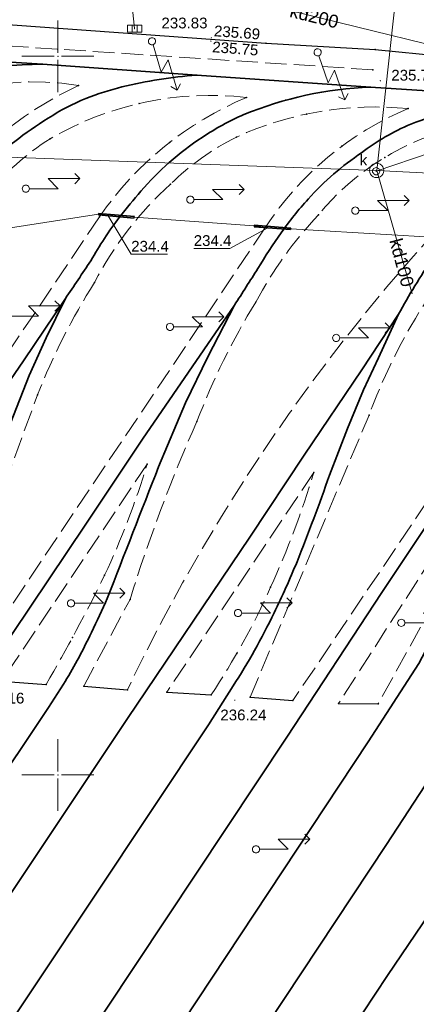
# Model space of a CAD drawing. Header units: metres. Extents: x 6603648 to 6604252, y 5739748 to 5740166.
# Tile 96 of 114: x 6604047 to 6604075, y 5739984 to 5740053. Entities that reach past the tile are written whole.
import ezdxf
from ezdxf.enums import TextEntityAlignment as Align

# ---------------------------------------------------------------- set-up
doc = ezdxf.new("R2010")
doc.units = ezdxf.units.M
doc.header["$PDSIZE"] = 0.75
doc.linetypes.add('ARK_LIN', pattern=[50, 50, 0])
doc.linetypes.add('PRZER3-1', pattern=[2, 1.5, -0.5])
doc.layers.get('0').update_dxf_attribs({"linetype": 'CONTINUOUS'})
for name, color, linetype, lineweight, true_color in [('GSLKOU', 7, 'CONTINUOUS', 18, 0x0a0909), ('GSLKRW', 7, 'CONTINUOUS', 25, 0x0a0909), ('GSLTTR', 7, 'CONTINUOUS', 35, 0x0a0909), ('GSPPRB', 7, 'CONTINUOUS', 18, 0x0a0909), ('GSPWPS', 7, 'CONTINUOUS', 13, 0x0a0909), ('GSPWPS_O', 7, 'CONTINUOUS', 13, 0x0a0909), ('GULENN', 1, 'CONTINUOUS', 18, 0xff0000), ('GULEOR', 1, 'CONTINUOUS', 35, 0xff0000), ('GULKDP', 7, 'CONTINUOUS', 18, 0x803300), ('GULKDP_O', 7, 'CONTINUOUS', 18, 0x803300), ('GUPISL', 7, 'CONTINUOUS', 18, 0x0a0909), ('GUPKKS', 7, 'CONTINUOUS', 18, 0x0a0909), ('GUPKSD', 7, 'CONTINUOUS', 18, 0x803300), ('GUPKWZ', 7, 'CONTINUOUS', 18, 0x0a0909), ('GUPKWZ_O', 7, 'CONTINUOUS', 18, 0x0a0909)]:
    doc.layers.add(name, color=color, linetype=linetype, lineweight=lineweight, true_color=true_color)
for name, color, linetype, true_color in [('GUPESH', 1, 'CONTINUOUS', 0xff0000), ('GUPESH_O', 1, 'CONTINUOUS', 0xff0000), ('GUPKSH', 7, 'CONTINUOUS', 0x803300), ('GUPKSH_O', 7, 'CONTINUOUS', 0x803300)]:
    doc.layers.add(name, color=color, linetype=linetype, true_color=true_color)
doc.layers.add('PKT_ARK', color=7, linetype='ARK_LIN', lineweight=18)
doc.styles.add('Arial', font='arial.ttf')

# ---------------------------------------------------------------- blocks, each defined once
blk = doc.blocks.new('GSPPRB0')
at = {"color": 0, "lineweight": 18}
blk.add_lwpolyline([(-0.007955, 0.0225), (0.007955, 0.0225), (0.0225, 0.007955), (0.0225, -0.007955), (0.007955, -0.0225), (-0.007955, -0.0225), (-0.0225, -0.007955), (-0.0225, 0.007955)], close=True, dxfattribs=at)
blk = doc.blocks.new('GSPWPS1')
blk.add_hatch(color=0).paths.add_polyline_path([(0, 0.045), (-0.011647, 0.043467), (-0.0225, 0.038971), (-0.03182, 0.03182), (-0.038971, 0.0225), (-0.043467, 0.011647), (-0.045, 0), (-0.043467, -0.011647), (-0.038971, -0.0225), (-0.03182, -0.03182), (-0.0225, -0.038971), (-0.011647, -0.043467), (0, -0.045), (0.011647, -0.043467), (0.0225, -0.038971), (0.03182, -0.03182), (0.038971, -0.0225), (0.043467, -0.011647), (0.045, 0), (0.043467, 0.011647), (0.038971, 0.0225), (0.03182, 0.03182), (0.0225, 0.038971), (0.011647, 0.043467)])
blk = doc.blocks.new('GUPISL1_5')
at = {"color": 0}
for points in [[(0.25, 0), (2.25, 0), (1.55, 0.7), (3.75, 0.7)], [(3.396745, 1.05234), (3.75, 0.7), (3.396745, 0.34766)]]:
    blk.add_lwpolyline(points, dxfattribs=at)
blk.add_lwpolyline([(0.25, 0), (0.241481, -0.064705), (0.216506, -0.125), (0.176777, -0.176777), (0.125, -0.216506), (0.064705, -0.241481), (0, -0.25), (-0.064705, -0.241481), (-0.125, -0.216506), (-0.176777, -0.176777), (-0.216506, -0.125), (-0.241481, -0.064705), (-0.25, 0), (-0.241481, 0.064705), (-0.216506, 0.125), (-0.176777, 0.176777), (-0.125, 0.216506), (-0.064705, 0.241481), (0, 0.25), (0.064705, 0.241481), (0.125, 0.216506), (0.176777, 0.176777), (0.216506, 0.125), (0.241481, 0.064705)], close=True, dxfattribs=at)
blk = doc.blocks.new('GUPESH1')
blk.add_hatch(color=0).paths.add_polyline_path([(0, 0.045), (-0.011647, 0.043467), (-0.0225, 0.038971), (-0.03182, 0.03182), (-0.038971, 0.0225), (-0.043467, 0.011647), (-0.045, 0), (-0.043467, -0.011647), (-0.038971, -0.0225), (-0.03182, -0.03182), (-0.0225, -0.038971), (-0.011647, -0.043467), (0, -0.045), (0.011647, -0.043467), (0.0225, -0.038971), (0.03182, -0.03182), (0.038971, -0.0225), (0.043467, -0.011647), (0.045, 0), (0.043467, 0.011647), (0.038971, 0.0225), (0.03182, 0.03182), (0.0225, 0.038971), (0.011647, 0.043467)])
blk = doc.blocks.new('GUPKKS1')
at = {"color": 0}
blk.add_lwpolyline([(0.5, -0.25), (-0.5, -0.25), (-0.5, 0.25), (0.5, 0.25)], close=True, dxfattribs=at)
for points in [[(-0.175, -0.25), (-0.175, 0.25)], [(0.175, -0.25), (0.175, 0.25)]]:
    blk.add_lwpolyline(points, dxfattribs=at)
blk = doc.blocks.new('GUPKWZ1_1')
at = {"color": 0}
blk.add_lwpolyline([(0.25, 0), (0.241481, -0.064705), (0.216506, -0.125), (0.176777, -0.176777), (0.125, -0.216506), (0.064705, -0.241481), (0, -0.25), (-0.064705, -0.241481), (-0.125, -0.216506), (-0.176777, -0.176777), (-0.216506, -0.125), (-0.241481, -0.064705), (-0.25, 0), (-0.241481, 0.064705), (-0.216506, 0.125), (-0.176777, 0.176777), (-0.125, 0.216506), (-0.064705, 0.241481), (0, 0.25), (0.064705, 0.241481), (0.125, 0.216506), (0.176777, 0.176777), (0.216506, 0.125), (0.241481, 0.064705)], close=True, dxfattribs=at)
blk = doc.blocks.new('GUPKSD1_1')
at = {"color": 0}
blk.add_lwpolyline([(0.5, 0), (0.482963, -0.12941), (0.433013, -0.25), (0.353553, -0.353553), (0.25, -0.433013), (0.12941, -0.482963), (0, -0.5), (-0.12941, -0.482963), (-0.25, -0.433013), (-0.353553, -0.353553), (-0.433013, -0.25), (-0.482963, -0.12941), (-0.5, 0), (-0.482963, 0.12941), (-0.433013, 0.25), (-0.353553, 0.353553), (-0.25, 0.433013), (-0.12941, 0.482963), (0, 0.5), (0.12941, 0.482963), (0.25, 0.433013), (0.353553, 0.353553), (0.433013, 0.25), (0.482963, 0.12941)], close=True, dxfattribs=at)
blk = doc.blocks.new('GUPKSH1')
blk.add_hatch(color=0).paths.add_polyline_path([(0, 0.045), (-0.011647, 0.043467), (-0.0225, 0.038971), (-0.03182, 0.03182), (-0.038971, 0.0225), (-0.043467, 0.011647), (-0.045, 0), (-0.043467, -0.011647), (-0.038971, -0.0225), (-0.03182, -0.03182), (-0.0225, -0.038971), (-0.011647, -0.043467), (0, -0.045), (0.011647, -0.043467), (0.0225, -0.038971), (0.03182, -0.03182), (0.038971, -0.0225), (0.043467, -0.011647), (0.045, 0), (0.043467, 0.011647), (0.038971, 0.0225), (0.03182, 0.03182), (0.0225, 0.038971), (0.011647, 0.043467)])
blk = doc.blocks.new('ASS_SYM', base_point=(826.5, 303.25))
at = {"layer": 'PKT_ARK'}
for p, q in [((826.5, 303.5), (826.5, 305.75)), ((826.25, 303.25), (824, 303.25)), ((826.5, 303), (826.5, 300.75)), ((826.75, 303.25), (829, 303.25))]:
    blk.add_line(p, q, dxfattribs=at)
blk.add_point((826.5, 303.25), dxfattribs=at)
blk.add_point((826.5, 303.25), dxfattribs=at)

msp = doc.modelspace()

# ---------------------------------------------------------------- linework, layer by layer
at = {"layer": 'GSLKOU', "color": 18, "linetype": 'PRZER3-1', "lineweight": 18, "true_color": 0x0a0909}
for points in [[(6604071.893, 5740049.063), (6603929.911, 5740058.358)], [(6604052.9, 5740038.839), (6604031.784, 5740007.479)], [(6604064.447, 5740038.11), (6604043.391, 5740006.762)], [(6604086.892, 5740035.649), (6604066.338, 5740005.171)], [(6604044.205, 5740014.549), (6604048.587, 5740026.45)], [(6604063.363, 5740005.411), (6604071.641, 5740025.041)], [(6604056.206, 5740021.631), (6604046.076, 5740006.525)], [(6604067.79, 5740021.043), (6604057.564, 5740005.755)], [(6604079.338, 5740020.285), (6604069.523, 5740004.975)], [(6604051.795, 5740006.18), (6604055.014, 5740012.216)], [(6604075.218, 5740010.28), (6604072.274, 5740004.96)]]:
    msp.add_lwpolyline(points, dxfattribs=at)
for points in [[(6604051.427, 5740047.961, 0.261152), (6604034.979, 5740042.18)], [(6604051.427, 5740047.961, 0.135064), (6604041.012, 5740039.111)], [(6604063.126, 5740047.135, 0.162036), (6604049.461, 5740044.261)], [(6604063.126, 5740047.135, 0.144498), (6604052.9, 5740038.839)], [(6604074.354, 5740046.36, 0.132328), (6604062.421, 5740044.381)], [(6604074.354, 5740046.36, 0.150529), (6604064.447, 5740038.11)], [(6604068.121, 5740038.974, -0.167028), (6604078.04, 5740045.094)], [(6604045.028, 5740040.341, -0.081673), (6604049.461, 5740044.261)], [(6604057.826, 5740041.098, -0.07968), (6604062.421, 5740044.381)], [(6604080.429, 5740042.181, 0.085409), (6604054.83, 5740005.921)], [(6604052.551, 5740034.271, -0.088788), (6604057.826, 5740041.098)], [(6604063.761, 5740032.905, -0.064825), (6604068.121, 5740038.974)], [(6604071.641, 5740025.041, -0.073834), (6604077.363, 5740035.468)], [(6604048.587, 5740026.45, -0.047587), (6604052.551, 5740034.271)], [(6604059.667, 5740024.591, -0.045806), (6604063.761, 5740032.905)], [(6604055.014, 5740012.216, -0.028814), (6604059.667, 5740024.591)], [(6604056.206, 5740021.631, -0.035508), (6604053.25, 5740013.891)], [(6604067.79, 5740021.043, -0.034994), (6604064.789, 5740013.062)], [(6604053.25, 5740013.891, -0.01709), (6604049.172, 5740006.287)], [(6604064.789, 5740013.062, -0.040973), (6604060.659, 5740005.577)]]:
    msp.add_lwpolyline(points, format="xyb", dxfattribs=at)
at = {"layer": 'GSLKRW', "color": 18, "linetype": 'Continuous', "lineweight": 25, "true_color": 0x0a0909}
msp.add_lwpolyline([(6603888.801, 5740017.506), (6603885.242, 5740019.905, -0.218891), (6603885.821, 5740024.938), (6603888.034, 5740028.323), (6603906.03, 5740055.169), (6603908.072, 5740058.081), (6603912.794, 5740059.515), (6603917.178, 5740060.884), (6603953.638, 5740058.284), (6604021.892, 5740053.85), (6604045.218, 5740052.297), (6604064.461, 5740050.903), (6604072.071, 5740050.465), (6604076.781, 5740050.019), (6604079.816, 5740051.791), (6604113.94, 5740049.504), (6604137.646, 5740047.978), (6604149.589, 5740047.305)], format="xyb", dxfattribs=at)
for points in [[(6604046.076, 5740006.525), (6604049.172, 5740006.287)], [(6604051.795, 5740006.18), (6604054.83, 5740005.921)], [(6604057.564, 5740005.755), (6604060.659, 5740005.577)], [(6604063.363, 5740005.411), (6604066.338, 5740005.171)], [(6604069.523, 5740004.975), (6604072.274, 5740004.96)]]:
    msp.add_lwpolyline(points, dxfattribs=at)
at = {"layer": 'GSLTTR', "color": 18, "linetype": 'Continuous', "lineweight": 35, "true_color": 0x0a0909}
msp.add_lwpolyline([(6604037.573, 5740050.167), (6604048.92, 5740049.444), (6604059.65, 5740048.692), (6604071.729, 5740047.86), (6604083.207, 5740047.101), (6604095.449, 5740046.202), (6604106.259, 5740045.477), (6604116.367, 5740044.842), (6604127.74, 5740044.087), (6604140.825, 5740043.186)], dxfattribs=at)
for points in [[(6603930.3, 5739889.75), (6603975.754, 5739958.134), (6604009.346, 5740008.406), (6604016.521, 5740019.144), (6604020.679, 5740025.269), (6604027.863, 5740035.702, -0.024055), (6604029.884, 5740038.808, -0.027156), (6604032.159, 5740041.665, -0.038167), (6604034.604, 5740044.144, -0.042207), (6604037.718, 5740046.421, -0.044888), (6604040.675, 5740047.94, -0.03282), (6604043.302, 5740048.782, -0.061151), (6604048.92, 5740049.444)], [(6603942.04, 5739889.39), (6603984.117, 5739952.456), (6604020.794, 5740007.426), (6604027.312, 5740017.232), (6604031.618, 5740023.631), (6604034.243, 5740027.558), (6604040.429, 5740036.756, -0.028976), (6604042.663, 5740039.837, -0.030717), (6604044.59, 5740041.992, -0.02793), (6604047.001, 5740044.073, -0.02959), (6604049.326, 5740045.687, -0.047213), (6604051.944, 5740047.069, -0.028557), (6604054.452, 5740047.866, -0.039371), (6604059.65, 5740048.692)], [(6603953.04, 5739887.82), (6603992.506, 5739946.739), (6604032.816, 5740006.87), (6604041.632, 5740019.949), (6604045.123, 5740025.218), (6604047.595, 5740028.809), (6604050.518, 5740033.14, 0.001814), (6604052.285, 5740035.775, -0.033058), (6604054.289, 5740038.815, -0.019248), (6604055.774, 5740040.609, -0.035859), (6604057.743, 5740042.615, -0.034081), (6604060.032, 5740044.354, -0.045009), (6604062.928, 5740045.947, -0.087779), (6604071.729, 5740047.86)], [(6603964.72, 5739887.25), (6603966.609, 5739889.967), (6604001.038, 5739941.039), (6604044.26, 5740006.032), (6604051.889, 5740017.378), (6604055.89, 5740023.373), (6604062.281, 5740032.682, -0.002321), (6604063.911, 5740035.234, -0.024136), (6604065.532, 5740037.721, -0.03274), (6604067.407, 5740040.065, -0.031091), (6604069.191, 5740041.816, -0.024216), (6604071.113, 5740043.289, -0.059746), (6604074.535, 5740045.276, -0.029403), (6604077.425, 5740046.219, -0.047672), (6604083.207, 5740047.101)], [(6603976.59, 5739886.9), (6603978.848, 5739890.212), (6604009.392, 5739935.802), (6604054.833, 5740003.924), (6604063.339, 5740016.555), (6604067.132, 5740022.239), (6604071.127, 5740028.188), (6604073.684, 5740032.048, -0.022938), (6604076.054, 5740035.949, -0.033101), (6604078.084, 5740038.754, -0.033472), (6604080.075, 5740040.898, -0.043637), (6604082.71, 5740043.02, -0.057), (6604085.737, 5740044.68, -0.035366), (6604088.432, 5740045.499, -0.04795), (6604095.449, 5740046.202)], [(6603988.42, 5739886.55), (6603991.303, 5739890.865), (6604023.837, 5739939.292), (6604065.917, 5740002.624), (6604072.534, 5740012.685), (6604076.612, 5740018.821), (6604082.389, 5740027.166), (6604086.231, 5740032.934, -0.030294), (6604088.794, 5740036.545, -0.037312), (6604091.718, 5740039.765, -0.041144), (6604094.299, 5740041.943, -0.051603), (6604097.708, 5740043.908, -0.122064), (6604106.259, 5740045.477)], [(6603999.06, 5739884.56), (6604000.874, 5739887.149), (6604003.534, 5739890.922), (6604033.772, 5739936.159), (6604072.855, 5739995.164), (6604078.961, 5740004.529), (6604084.388, 5740012.651), (6604090.336, 5740021.395), (6604093.78, 5740026.499), (6604097.532, 5740031.903, -0.032857), (6604100.24, 5740035.912, -0.035525), (6604102.327, 5740038.371, -0.03355), (6604104.563, 5740040.372, -0.042497), (6604107.542, 5740042.337, -0.035941), (6604110.064, 5740043.501, -0.068269), (6604116.367, 5740044.842)], [(6603958.8, 5739887.37), (6603960.425, 5739889.951), (6603996.758, 5739943.954), (6604038.404, 5740006.399), (6604040.452, 5740009.505, 0.0137), (6604041.861, 5740012.114, 0.014031), (6604043.396, 5740015.426, 0.020846), (6604046.713, 5740024.479), (6604048, 5740027.786), (6604049.191, 5740030.422), (6604050.518, 5740033.14)], [(6603994.14, 5739886.13), (6603997.684, 5739890.914), (6604029.07, 5739938.047), (6604071.587, 5740002.296), (6604075.098, 5740007.755, 0.045916), (6604081.255, 5740022.341), (6604083.158, 5740026.83), (6604086.231, 5740032.934)], [(6603970.74, 5739887.08), (6603972.666, 5739890.134), (6604005.053, 5739938.378), (6604049.339, 5740004.697), (6604050.377, 5740006.308, 0.01378), (6604051.341, 5740007.959, 0.00775), (6604052.335, 5740009.923, 0.012401), (6604053.434, 5740012.287, -0.000983), (6604057, 5740021.44), (6604058.879, 5740025.9), (6604060.422, 5740029.095), (6604062.281, 5740032.682)], [(6603982.73, 5739886.97), (6603984.434, 5739889.683), (6604016.617, 5739937.575), (6604060.463, 5740003.482), (6604062.185, 5740006.207, 0.017576), (6604063.682, 5740008.664, 0.01147), (6604065.03, 5740011.276, 0.014895), (6604066.629, 5740014.829, 0.009222), (6604068.89, 5740020.862), (6604070.134, 5740024.116), (6604071.254, 5740026.802), (6604072.293, 5740029.012), (6604073.684, 5740032.048)], [(6604005.45, 5739884.82), (6604006.874, 5739886.945), (6604010.097, 5739891.21), (6604040.301, 5739936.711), (6604072.91, 5739986.043), (6604085.005, 5740003.884, 0.026806), (6604087.03, 5740006.956, 0.019655), (6604088.383, 5740009.511, -0.007442), (6604091.159, 5740017.57, -0.02376), (6604093.63, 5740024.159, -0.031122), (6604097.532, 5740031.903)]]:
    msp.add_lwpolyline(points, format="xyb", dxfattribs=at)
at = {"layer": 'GULENN', "color": 1, "linetype": 'Continuous', "lineweight": 18, "true_color": 0xff0000}
for points in [[(6604053.483, 5740038.909), (6604052.826, 5740039.017), (6604045.338, 5740037.857)], [(6604064.603, 5740038.069), (6604063.645, 5740038.194), (6604055.311, 5740038.797)], [(6604075.573, 5740037.433), (6604066.19, 5740037.995)]]:
    msp.add_lwpolyline(points, dxfattribs=at)
at = {"layer": 'GULEOR', "color": 1, "linetype": 'Continuous', "lineweight": 35, "true_color": 0xff0000}
for points in [[(6604055.316, 5740038.847), (6604052.831, 5740039.067)], [(6604052.822, 5740038.967), (6604055.307, 5740038.747)], [(6604063.641, 5740038.144), (6604066.186, 5740037.945)], [(6604066.194, 5740038.045), (6604063.649, 5740038.244)]]:
    msp.add_lwpolyline(points, dxfattribs=at)
at = {"layer": 'GULKDP', "color": 36, "linetype": 'Continuous', "lineweight": 18, "true_color": 0x803300}
for points in [[(6604160.923, 5740086.323), (6604126.045, 5740078.802), (6604075.213, 5740069.852), (6604072.17, 5740042.055)], [(6603814.503, 5740080.605), (6603831.14, 5740058.299), (6603847.297, 5740057.653), (6603906.434, 5740053.477), (6603924.358, 5740052.155), (6603924.389, 5740050.906), (6603924.358, 5740052.155), (6603949.317, 5740050.315), (6603975.452, 5740047.825), (6603995.199, 5740046.704), (6604006.685, 5740045.947), (6604029.331, 5740044.988), (6604042.021, 5740043.152), (6604072.17, 5740042.055)], [(6604055.328, 5740051.924), (6604055, 5740055.093)], [(6604076.633, 5740050.606), (6604059.028, 5740054.945)], [(6604074.643, 5740033.463), (6604072.17, 5740042.055)], [(6604072.17, 5740042.055), (6604097.612, 5740040.755), (6604120.231, 5740039.286), (6604131.243, 5740038.578), (6604143.402, 5740037.782), (6604157.906, 5740037.252), (6604190.309, 5740034.971)]]:
    msp.add_lwpolyline(points, dxfattribs=at)
at = {"layer": 'GUPESH_O', "color": 1, "linetype": 'Continuous', "lineweight": 13, "true_color": 0xff0000, "flags": 128}
for points in [[(6604053.483, 5740038.909), (6604055.095, 5740036.236), (6604057.615, 5740036.236)], [(6604064.603, 5740038.069), (6604061.967, 5740036.631), (6604059.447, 5740036.631)]]:
    msp.add_lwpolyline(points, dxfattribs=at)
at = {"layer": 'GUPKSH_O', "color": 36, "linetype": 'Continuous', "lineweight": 13, "true_color": 0x803300, "flags": 128}
msp.add_lwpolyline([(6604072.131, 5740042.005), (6604075.955, 5740043.3), (6604079.035, 5740043.3)], dxfattribs=at)

# ---------------------------------------------------------------- block references
at = {"layer": 'GSPPRB', "color": 18, "linetype": 'Continuous', "lineweight": 18, "true_color": 0x0a0909, "rotation": 90}
for p in [(6604064.461, 5740050.903), (6604072.071, 5740050.465), (6604048.92, 5740049.444), (6604059.65, 5740048.692), (6604071.893, 5740049.063), (6604051.427, 5740047.961), (6604056.496, 5740048.291), (6604054.452, 5740047.866), (6604071.729, 5740047.86), (6604051.944, 5740047.069), (6604055.653, 5740046.715), (6604063.126, 5740047.135), (6604065.821, 5740046.938), (6604062.928, 5740045.947), (6604067.29, 5740045.978), (6604074.354, 5740046.36), (6604049.326, 5740045.687), (6604074.535, 5740045.276), (6604049.461, 5740044.261), (6604057.767, 5740044.007), (6604060.032, 5740044.354), (6604062.421, 5740044.381), (6604069.755, 5740043.747), (6604071.113, 5740043.289), (6604057.743, 5740042.615), (6604072.742, 5740042.967), (6604069.191, 5740041.816), (6604057.826, 5740041.098), (6604055.774, 5740040.609), (6604067.407, 5740040.065), (6604052.826, 5740039.017), (6604052.9, 5740038.839), (6604054.289, 5740038.815), (6604055.311, 5740038.797), (6604068.121, 5740038.974), (6604063.645, 5740038.194), (6604064.447, 5740038.11), (6604065.532, 5740037.721), (6604066.19, 5740037.995), (6604052.285, 5740035.775), (6604063.911, 5740035.234), (6604052.551, 5740034.271), (6604050.518, 5740033.14), (6604063.761, 5740032.905), (6604062.281, 5740032.682), (6604073.684, 5740032.048), (6604049.191, 5740030.422), (6604047.595, 5740028.809), (6604060.422, 5740029.095), (6604072.293, 5740029.012), (6604071.127, 5740028.188), (6604048, 5740027.786), (6604071.254, 5740026.802), (6604048.587, 5740026.45), (6604058.879, 5740025.9), (6604071.641, 5740025.041), (6604059.667, 5740024.591), (6604070.134, 5740024.116), (6604055.89, 5740023.373), (6604067.132, 5740022.239), (6604056.206, 5740021.631), (6604057, 5740021.44), (6604067.79, 5740021.043), (6604068.89, 5740020.862), (6604067.841, 5740017.98), (6604051.889, 5740017.378), (6604063.339, 5740016.555), (6604054.95, 5740016.191), (6604066.629, 5740014.829), (6604053.25, 5740013.891), (6604064.789, 5740013.062), (6604072.534, 5740012.685), (6604053.434, 5740012.287), (6604055.014, 5740012.216), (6604065.03, 5740011.276), (6604052.335, 5740009.923), (6604051.007, 5740009.555), (6604062.432, 5740008.443), (6604063.682, 5740008.664), (6604051.341, 5740007.959), (6604049.172, 5740006.287), (6604050.377, 5740006.308), (6604051.795, 5740006.18), (6604062.185, 5740006.207), (6604054.83, 5740005.921), (6604057.564, 5740005.755), (6604060.659, 5740005.577), (6604063.363, 5740005.411), (6604066.338, 5740005.171), (6604069.523, 5740004.975), (6604072.274, 5740004.96), (6604049.339, 5740004.697), (6604054.833, 5740003.924), (6604060.463, 5740003.482), (6604065.917, 5740002.624), (6604071.587, 5740002.296), (6604072.855, 5739995.164), (6604072.91, 5739986.043)]:
    msp.add_blockref('GSPPRB0', p, dxfattribs=at)
at = {"layer": 'GSPWPS', "color": 18, "linetype": 'Continuous', "lineweight": 13, "true_color": 0x0a0909, "rotation": 90}
for p in [(6604060.637, 5740051.057), (6604060.678, 5740051.283), (6604072.426, 5740048.295), (6604062.304, 5740005.2)]:
    msp.add_blockref('GSPWPS1', p, dxfattribs=at)
at = {"layer": 'GUPESH', "color": 1, "linetype": 'Continuous', "lineweight": 5, "true_color": 0xff0000, "rotation": 90}
for p in [(6604053.483, 5740038.909), (6604064.603, 5740038.069)]:
    msp.add_blockref('GUPESH1', p, dxfattribs=at)
at = {"layer": 'GUPISL', "color": 18, "linetype": 'Continuous', "lineweight": 18, "true_color": 0x0a0909}
for p, rotation in [((6604056.546, 5740051.044), 286.6746450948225), ((6604068.064, 5740050.275), 289.2661281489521), ((6604047.77, 5740040.786), 359.9999974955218), ((6604059.208, 5740040.025), 359.9999974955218), ((6604070.685, 5740039.265), 359.9999974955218), ((6604046.397, 5740031.927), 359.9999974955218), ((6604057.795, 5740031.175), 359.9999974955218), ((6604069.353, 5740030.407), 359.9999974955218), ((6604050.914, 5740011.946), 359.9999974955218), ((6604062.531, 5740011.268), 359.9999974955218), ((6604073.877, 5740010.583), 359.9999974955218), ((6604063.772, 5739994.83), 359.9999974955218)]:
    msp.add_blockref('GUPISL1_5', p, dxfattribs=dict(at, rotation=rotation))
at = {"layer": 'GUPKKS', "color": 18, "linetype": 'Continuous', "lineweight": 18, "true_color": 0x0a0909, "rotation": 359.9999974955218}
msp.add_blockref('GUPKKS1', (6604055.328, 5740051.924), dxfattribs=at)
at = {"layer": 'GUPKSD', "color": 36, "linetype": 'Continuous', "lineweight": 18, "true_color": 0x803300, "rotation": 90}
msp.add_blockref('GUPKSD1_1', (6604072.17, 5740042.055), dxfattribs=at)
at = {"layer": 'GUPKSH', "color": 36, "linetype": 'Continuous', "lineweight": 5, "true_color": 0x803300, "rotation": 90}
for p in [(6604055.328, 5740051.924), (6604072.131, 5740042.005), (6604072.17, 5740042.055)]:
    msp.add_blockref('GUPKSH1', p, dxfattribs=at)
at = {"layer": 'GUPKWZ', "color": 18, "linetype": 'Continuous', "lineweight": 18, "true_color": 0x0a0909, "rotation": 90}
msp.add_blockref('GUPKWZ1_1', (6604072.131, 5740042.005), dxfattribs=at)
at = {"layer": 'PKT_ARK', "linetype": 'Continuous'}
for p in [(6604050, 5740050), (6604050, 5740000)]:
    msp.add_blockref('ASS_SYM', p, dxfattribs=at)

# ---------------------------------------------------------------- texts
at = {"layer": 'GSPWPS_O', "color": 18, "linetype": 'Continuous', "lineweight": 0, "true_color": 0x0a0909, "style": 'Arial'}
for s, rotation, p in [('235.69', 355.71459, (6604060.832, 5740051.401)), ('235.75', 355.71459, (6604060.713, 5740050.288)), ('235.70', 360, (6604073.185, 5740048.308)), ('236.16', 360, (6604044.46, 5740004.971)), ('236.24', 360, (6604061.298, 5740003.801))]:
    msp.add_text(s, height=0.75, rotation=rotation, dxfattribs=at).set_placement(p)
at = {"layer": 'GULKDP_O', "color": 36, "linetype": 'Continuous', "lineweight": 0, "true_color": 0x803300, "style": 'Arial'}
for s, rotation, p in [('kd200', 346.15527, (6604067.723, 5740052.338)), ('kd100', 284.90665, (6604073.484, 5740035.531))]:
    msp.add_text(s, height=0.9, rotation=rotation, dxfattribs=at).set_placement(p, align=Align.CENTER)
at = {"layer": 'GUPESH_O', "color": 1, "linetype": 'Continuous', "lineweight": 0, "true_color": 0xff0000, "style": 'Arial'}
for p in [(6604055.095, 5740036.408), (6604059.447, 5740036.804)]:
    msp.add_text('234.4', height=0.75, rotation=360, dxfattribs=at).set_placement(p)
at = {"layer": 'GUPKSH_O', "color": 36, "linetype": 'Continuous', "lineweight": 0, "true_color": 0x803300, "style": 'Arial'}
msp.add_text('233.83', height=0.75, rotation=360, dxfattribs=at).set_placement((6604057.2, 5740051.94))
at = {"layer": 'GUPKWZ_O', "color": 18, "linetype": 'Continuous', "lineweight": 0, "true_color": 0x0a0909, "style": 'Arial'}
msp.add_text('k', height=0.75, rotation=360, dxfattribs=at).set_placement((6604071.515, 5740042.407), align=Align.RIGHT)

doc.saveas('drawing.dxf')
